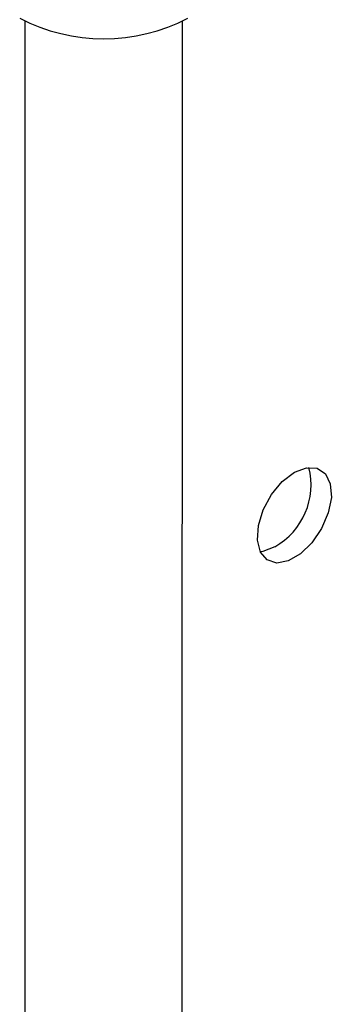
# Model space of a CAD drawing. Extents: x 7.6 to 27.1, y 2.7 to 20.5.
# Tile 116 of 136: x 24.422 to 24.773, y 17.957 to 19.065. Entities that reach past the tile are written whole.
import ezdxf

# ---------------------------------------------------------------- set-up
doc = ezdxf.new("R2010")
doc.units = 0
doc.layers.get('0').update_dxf_attribs({"linetype": 'CONTINUOUS'})

msp = doc.modelspace()

# ---------------------------------------------------------------- linework, layer by layer
at = {"color": 8, "linetype": 'CONTINUOUS'}
for p, q in [((24.4274, 16.0367), (24.4281, 19.0633)), ((24.6042, 16.0366), (24.6049, 19.0633))]:
    msp.add_line(p, q, dxfattribs=at)
at = {"color": 7, "linetype": 'CONTINUOUS', "flags": 128}
for points in [[(24.731, 18.5556), (24.7445, 18.5608), (24.7566, 18.5602), (24.7659, 18.5539), (24.7714, 18.5426), (24.7726, 18.5274), (24.7692, 18.5101), (24.7617, 18.4924), (24.7508, 18.4764), (24.7378, 18.4638), (24.7241, 18.4558), (24.7111, 18.4535), (24.7002, 18.457), (24.6927, 18.4659), (24.6893, 18.4794), (24.6905, 18.4958), (24.696, 18.5135), (24.7053, 18.5306), (24.7174, 18.5451), (24.731, 18.5556)], [(24.709, 18.4718), (24.6955, 18.4666), (24.6926, 18.4662)]]:
    msp.add_lwpolyline(points, dxfattribs=at)
at = {"color": 7, "linetype": 'CONTINUOUS'}
for centre, radius, start, end in [((24.5165, 19.2493), 0.2057, 242.5944, 297.3884), ((24.6698, 18.5416), 0.08, 299.3278, 14.1709)]:
    msp.add_arc(centre, radius, start, end, dxfattribs=at)

doc.saveas('drawing.dxf')
